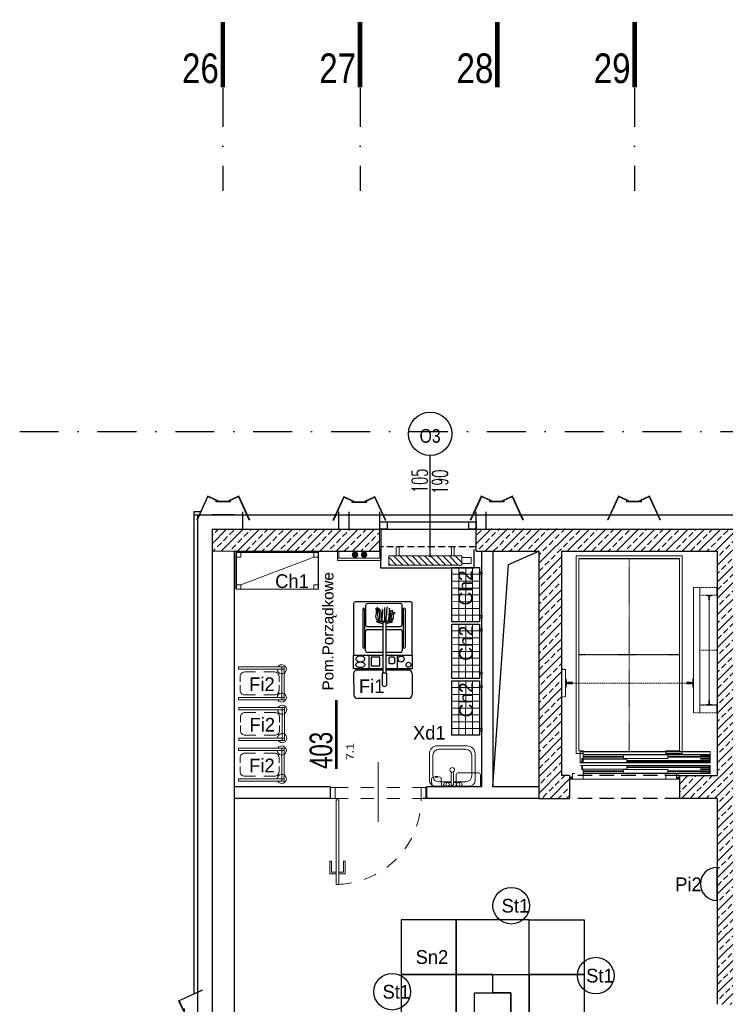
# Model space of a CAD drawing. Header units: millimetres. Extents: x 14495 to 271441, y -21035 to 2232.
# Tile 37 of 227: x 86325 to 87096, y -9360 to -8284. Entities that reach past the tile are written whole.
import ezdxf
from ezdxf.enums import TextEntityAlignment as Align

# ---------------------------------------------------------------- set-up
doc = ezdxf.new("R2010")
doc.units = ezdxf.units.MM
for name, pattern in [('DASHDOT', [1, 0.5, -0.25, 0, -0.25]), ('DASHED', [28.222222, 14.111111, -14.111111]), ('HIDDEN', [0.375, 0.25, -0.125]), ('HIDDEN2', [4.7625, 3.175, -1.5875]), ('HIDDENX2', [0.75, 0.5, -0.25])]:
    doc.linetypes.add(name, pattern=pattern)
for name, color, linetype in [('-- TECH  SYMBOLE', 1, 'Continuous'), ('-- TECH SYMBOLE NOWE', 1, 'Continuous'), ('-- TECH WYPOSAŻENIE', 2, 'Continuous'), ('_1_cienkie', 251, 'Continuous'), ('_A_widok', 1, 'Continuous'), ('a-bloki-drzwi', 52, 'Continuous'), ('a-cienka', 8, 'Continuous'), ('A-POW-NR', 1, 'Continuous'), ('A_bloki-drzwi', 1, 'Continuous'), ('A_BLOKI_KÓŁKO', 1, 'Continuous'), ('A_BLOKI_OPIS', 1, 'Continuous'), ('A_grzejniki', 34, 'Continuous'), ('a_HATCH', 9, 'Continuous'), ('A_L przerywana', 251, 'HIDDENX2'), ('A_L_PRZEK', 3, 'Continuous'), ('A_Lwidok', 1, 'Continuous'), ('A_okładzina HPL', 37, 'Continuous'), ('A_OSIE', 252, 'DASHDOT'), ('A_PROJEKTOWANE', 3, 'Continuous'), ('A_SC_DZIAlOWE', 4, 'Continuous'), ('TABELKA', 2, 'Continuous'), ('TECH Sprzęt', 1, 'Continuous'), ('TECH Wyp.drobne', 1, 'Continuous')]:
    doc.layers.add(name, color=color, linetype=linetype)
for name, color, linetype, lineweight in [('0-c.o.-grzejniki', 34, 'Continuous', 9), ('03', 2, 'Continuous', 13), ('A_obudowy G-K', 31, 'Continuous', 0), ('A_Stolarka_drzwi', 1, 'Continuous', 9), ('cienkie', 4, 'Continuous', 9), ('cienkie - TW', 1, 'Continuous', 9), ('grube - TW', 1, 'Continuous', 0), ('linie przerywane -TW', 255, 'HIDDEN', 9), ('osie - TW', 1, 'DASHDOT', 9), ('P-SANR-FIXT', 2, 'Continuous', 9), ('SAN_Przewody powrotne CO na rzucie', 180, 'Continuous', 40), ('SAN_Przewody zasilające CO na rzucie', 20, 'Continuous', 40), ('TECH Wyp-meble nowe', 1, 'Continuous', 30), ('TECH Wyp-sanitar', 8, 'Continuous', 30), ('wymiary - TW', 255, 'Continuous', 9)]:
    doc.layers.add(name, color=color, linetype=linetype, lineweight=lineweight)
doc.layers.add('A-POW', color=2, linetype='Continuous', plot=False)
doc.styles.add('Arial', font='Arial')
doc.styles.add('ARIAL1_2', font='arial.ttf', dxfattribs={"width": 1.2})
doc.styles.add('arialce', font='ARIALN.TTF')
doc.styles.add('cent', font='swissel.ttf')
doc.styles.add('cg', font='GOTHIC.TTF')
doc.styles.add('ROMANS', font='romans', dxfattribs={"width": 0.6})
doc.styles.add('switz721ltexbt', font='swissel.ttf')

# ---------------------------------------------------------------- blocks, each defined once
blk = doc.blocks.new('OSS1')
at = {"linetype": 'Continuous', "const_width": 5}
blk.add_lwpolyline([(0, 0), (0, -71.6)], dxfattribs=at)
at = {"style": 'cent'}
blk.add_attdef('01', text='', height=32.4, dxfattribs=at).set_placement((-4.4, -34.4), align=Align.RIGHT)
blk = doc.blocks.new('fghsdx')
at = {"lineweight": 0}
for p, q in [((-37.1, -19.4), (-25.1, 6.6)), ((-36.2, -19.4), (-24.3, 6.3)), ((-14.4, 0.8), (-25.4, 5.9)), ((-14.1, 1.5), (-25.1, 6.6)), ((-16.2, 0.8), (0, 0.8)), ((-16.2, 0.8), (-16.2, 0)), ((-16.2, 0), (0, 0)), ((-14.4, 0.8), (-14.1, 1.5)), ((-2.1, 1.5), (8.9, 6.6)), ((-1.7, 0.8), (-2.1, 1.5)), ((-1.7, 0.8), (9.3, 5.9)), ((0, 0.8), (0, 0)), ((20, -19.4), (8.2, 6.3)), ((20.9, -19.4), (8.9, 6.6)), ((-37.1, -19.4), (-36.2, -19.4)), ((20.9, -19.4), (20, -19.4))]:
    blk.add_line(p, q, dxfattribs=at)
blk = doc.blocks.new('A$C264B1A23')
at = {"layer": 'cienkie - TW'}
for points in [[(-85, 1785), (-89, 1785, -0.414214), (-89, 1785), (-89, 1820, 0.414214), (-89, 1821), (-89, 1828), (-109, 1828, -0.414214), (-110, 1829, 0), (-110, 1834, -0.414214), (-109, 1835), (-85, 1835), (-60, 1835, -0.414214), (-60, 1834, 0), (-60, 1829, -0.414214), (-60, 1828), (-81, 1828), (-81, 1821, 0.414214), (-80, 1820), (-80, 1785, -0.414214), (-81, 1785), (-85, 1785)], [(-1655, 920), (-1655, 830), (-1651, 830, 0.390731), (-1647, 834), (-1645, 866, -0.390731), (-1641, 870), (-1624, 870, -0.414506), (-1622, 868), (-1622, 867), (-1581, 867), (-1580, 868), (-1580, 875), (-1580, 882), (-1581, 883), (-1622, 883), (-1622, 882, -0.414506), (-1624, 880), (-1641, 880, -0.390731), (-1645, 884), (-1647, 916, 0.390731), (-1651, 920), (-1655, 920)], [(-255, 920), (-255, 830), (-259, 830, -0.390731), (-263, 834), (-265, 866, 0.390731), (-269, 870), (-286, 870, 0.414506), (-288, 868), (-288, 867), (-329, 867), (-330, 868), (-330, 875), (-330, 882), (-329, 883), (-288, 883), (-288, 882, 0.414506), (-286, 880), (-269, 880, 0.390731), (-265, 884), (-263, 916, -0.390731), (-259, 920), (-255, 920)], [(-85, 685), (-89, 685, 0.414214), (-89, 685), (-89, 650, -0.414214), (-89, 649), (-89, 642), (-109, 642, 0.414214), (-110, 641, 0), (-110, 636, 0.414214), (-109, 635), (-85, 635), (-60, 635, 0.414214), (-60, 636, 0), (-60, 641, 0.414214), (-60, 642), (-81, 642), (-81, 649, -0.414214), (-80, 650), (-80, 685, 0.414214), (-81, 685), (-85, 685)]]:
    blk.add_lwpolyline(points, format="xyb", dxfattribs=at)
at = {"layer": 'linie przerywane -TW', "color": 4}
for points in [[(-185, 550), (-255, 550), (-255, 1920), (-185, 1920)], [(-185, 1920), (0, 1920), (0, 1835), (-185, 1835)], [(-1700, 1025), (-1655, 1025), (-1655, 725), (-1700, 725)], [(-185, 550), (0, 550), (0, 635), (-185, 635)]]:
    blk.add_lwpolyline(points, close=True, dxfattribs=at)
at = {"layer": 'osie - TW'}
for points in [[(-85, 1835), (-85, 635)], [(-179, 1235), (9, 1235)], [(-1655, 875), (-255, 875)]]:
    blk.add_lwpolyline(points, dxfattribs=at)
blk = doc.blocks.new('DRZ_D_900')
at = {"layer": 'cienkie - TW'}
for points in [[(50, 135), (960, 135), (960, 125), (50, 125)], [(-425, 90), (15, 90), (15, 80), (-425, 80)], [(500, 90), (960, 90), (960, 80), (500, 80)]]:
    blk.add_lwpolyline(points, close=True, dxfattribs=at)
for points in [[(855, 150), (955, 150), (955, 110), (855, 110), (855, 111), (954, 111), (954, 149), (855, 149), (855, 150)], [(855, 105), (955, 105), (955, 65), (855, 65), (855, 66), (954, 66), (954, 104), (855, 104), (855, 105)]]:
    blk.add_lwpolyline(points, dxfattribs=at)
at = {"layer": 'grube - TW', "color": 5}
for points in [[(-519.3, 60), (-542, 60, 0.4142136), (-545, 57), (-545, 3, 0.4142136), (-542, 0), (-428, 0, 0.4142136), (-425, 3), (-425, 102, 0.4142136), (-428, 105), (-438.5, 105, -0.4142136), (-440, 106.5), (-440, 147, 0.4142136), (-443, 150), (-455, 150)], [(500, 60), (478, 60, 0.4142136), (475, 57), (475, 3, 0.4142136), (478, 0), (592, 0, 0.4142136), (595, 3), (595, 57, 0.4142136), (592, 60), (570, 60)]]:
    blk.add_lwpolyline(points, format="xyb", dxfattribs=at)
at = {"layer": 'grube - TW'}
blk.add_lwpolyline([(-425, 60), (960, 60), (960, 150), (-440, 150)], dxfattribs=at)
for points in [[(-435, 150), (50, 150), (50, 110), (-435, 110)], [(-425, 60), (475, 60), (475, 0), (-425, 0)], [(15, 105), (500, 105), (500, 65), (15, 65)]]:
    blk.add_lwpolyline(points, close=True, dxfattribs=at)
blk = doc.blocks.new('DRZ_G_900')
at = {"layer": 'cienkie - TW'}
for points in [[(50, 0), (1470, 0), (1470, -120), (50, -120)], [(85, -50), (525, -50), (525, -60), (85, -60)], [(560, -95), (1470, -95), (1470, -105), (560, -105)], [(1010, -50), (1470, -50), (1470, -60), (1010, -60)]]:
    blk.add_lwpolyline(points, close=True, dxfattribs=at)
for points in [[(85, -80), (85, -120)], [(1365, -35), (1465, -35), (1465, -75), (1365, -75), (1365, -74), (1464, -74), (1464, -36), (1365, -36), (1365, -35)], [(1365, -80), (1465, -80), (1465, -120), (1365, -120), (1365, -119), (1464, -119), (1464, -81), (1365, -81), (1365, -80)]]:
    blk.add_lwpolyline(points, dxfattribs=at)
at = {"layer": 'grube - TW'}
blk.add_lwpolyline([(1470, -30), (85, -30), (85, -80), (75, -80), (75, -120), (1470, -120), (1470, 0)], dxfattribs=at)
for points in [[(75, -80), (560, -80), (560, -120), (75, -120)], [(525, -35), (1010, -35), (1010, -75), (525, -75)]]:
    blk.add_lwpolyline(points, close=True, dxfattribs=at)
blk = doc.blocks.new('HJTS')
at = {"color": 8}
blk.add_line((0, 0), (0, 111.3), dxfattribs=at)
at = {"layer": 'A_BLOKI_KÓŁKO', "ltscale": 0.04}
blk.add_circle((0, 135), 23.7, dxfattribs=at)
at = {"layer": 'A_BLOKI_OPIS', "style": 'ROMANS'}
for tag, height, width, p in [('O', 20.6, 0.5, (0, 135.7)), ('100', 17.2, 0.6, (-11.5, 86.5)), ('200', 17.2, 0.6, (10.8, 86.5))]:
    blk.add_attdef(tag, text='', height=height, rotation=90, dxfattribs=dict(at, width=width)).set_placement(p, align=Align.MIDDLE)
blk = doc.blocks.new('Umywalka - kwadratowa - 500 x 440mm-2175834-PW_K0')
at = {"layer": 'P-SANR-FIXT'}
for p, q in [((-23.4, 11.7), (-23.4, -17.1)), ((-23.4, 11.7), (-23.4, -17.1)), ((20.2, 18), (-17.1, 18)), ((20.2, 18), (-17.1, 18)), ((0.3, 13.3), (-13.3, 13.3)), ((9.2, 18), (-7.3, 18)), ((-7.3, 14.2), (0.3, 14.2)), ((0.3, 16.1), (0.3, 4)), ((2.8, 16.1), (2.8, 4)), ((2.8, 14.2), (9.2, 14.2)), ((16.4, 13.3), (2.8, 13.3)), ((26.6, -17.6), (26.6, 11.7)), ((26.6, -17.6), (26.6, 11.7)), ((-19.6, 6.9), (-19.6, -15.8)), ((22.8, -15.8), (22.8, 6.9)), ((-14.5, -26), (18.1, -26)), ((-14.5, -26), (18.1, -26)), ((-13.3, -22.2), (16.4, -22.2))]:
    blk.add_line(p, q, dxfattribs=at)
for centre, radius, start, end in [((-17.1, 11.7), 6.35, 90, 180), ((-17.1, 11.7), 6.35, 90, 180), ((-13.3, 6.9), 6.35, 90, 180), ((-7.3, 16.1), 1.9, 90, 270), ((-4.8, 16.1), 1.9, 360, 180), ((-4.8, 16.1), 1.9, 180, 0), ((1.6, 16.1), 1.27, 360, 180), ((6.6, 16.1), 1.9, 360, 180), ((6.6, 16.1), 1.9, 180, 360), ((9.2, 16.1), 1.9, 270, 90), ((16.4, 6.9), 6.35, 0, 90), ((20.2, 11.7), 6.35, 0, 90), ((20.2, 11.7), 6.35, 360, 90), ((1.6, 0.3), 2.54, 360, 180), ((1.6, 0.3), 2.54, 180, 0), ((1.6, 4), 1.27, 180, 0), ((-14.5, -17.1), 8.89, 180, 270), ((-14.5, -17.1), 8.89, 180, 270), ((-13.3, -15.8), 6.35, 180, 270), ((16.4, -15.8), 6.35, 270, 0), ((18.1, -17.6), 8.44, 270, 360), ((18.1, -17.6), 8.44, 270, 0)]:
    blk.add_arc(centre, radius, start, end, dxfattribs=at)
blk = doc.blocks.new('DRZWI Z OSCIEZNICA NIEOKALAJACA 90')
at = {"linetype": 'DASHED'}
for p, q in [((-12, 5), (-12, 99)), ((0, 5), (0, 99))]:
    blk.add_line(p, q, dxfattribs=at)
at = {"ltscale": 0.05}
blk.add_line((-39.5, 52), (25.6, 52), dxfattribs=at)
for points in [[(-12, 99), (-12, 104), (0, 104), (0, 99)], [(-12, 0), (-12, 5), (0, 5), (0, 0)], [(93.9, 9), (1.4, 9), (1.4, 6), (93.9, 6)]]:
    blk.add_lwpolyline(points, close=True)
for points in [[(82.5, 9), (82.5, 16), (68.5, 16), (68.5, 14), (80.5, 14), (80.5, 9)], [(82.5, 6), (82.5, -1), (68.5, -1), (68.5, 1), (80.5, 1), (80.5, 6)]]:
    blk.add_lwpolyline(points)
at = {"linetype": 'DASHED'}
blk.add_arc((0, 5), 94, 2.4475, 90, dxfattribs=at)
blk = doc.blocks.new('mjkk')
at = {"layer": '0-c.o.-grzejniki'}
h = blk.add_hatch(dxfattribs=at)
h.set_pattern_fill('ANSI31', color=256, scale=1.5, angle=-90.0161, style=0)
h.set_pattern_definition([(-135.016127, (-172292.014, 132455.0023), (-3.36664804, 3.36854379), [])])
h.paths.add_polyline_path([(-10, -80), (0, -80), (0, 0), (-10, 0)])
blk.add_lwpolyline([(-10, -80), (-10, 0), (0, 0), (0, -80)], close=True, dxfattribs=at)
at = {"layer": '0-c.o.-grzejniki', "ltscale": 2}
for points in [[(10, -11.4), (10, -8.3), (0, -8.3), (0, -11.4)], [(10, -68.6), (10, -71.7), (0, -71.7), (0, -68.6)], [(-1.7, -80), (-1.7, -90), (-8.2, -90), (-8.2, -80)]]:
    blk.add_lwpolyline(points, close=True, dxfattribs=at)
blk = doc.blocks.new('ST-1')
at = {"layer": 'TECH Wyp-meble nowe', "color": 2, "linetype": 'Continuous', "lineweight": -3}
blk.add_circle((3872.5, 1887.3), 20, dxfattribs=at)
blk = doc.blocks.new('Sn2')
at = {"layer": 'TECH Wyp-meble nowe', "color": 2, "linetype": 'Continuous', "lineweight": -3}
for points in [[(8247.8, -4650.7), (8247.8, -4590.7), (8187.8, -4590.7), (8187.8, -4650.7), (8247.8, -4650.7)], [(8327.8, -4650.7), (8327.8, -4590.7), (8247.8, -4590.7), (8247.8, -4650.7), (8327.8, -4650.7)], [(8327.8, -4650.7), (8327.8, -4590.7), (8387.8, -4590.7), (8387.8, -4650.7), (8327.8, -4650.7)], [(8247.8, -4710.7), (8247.8, -4650.7), (8187.8, -4650.7), (8187.8, -4710.7), (8247.8, -4710.7)], [(8247.8, -4710.7), (8267.8, -4710.7), (8267.8, -4670.7), (8287.8, -4670.7), (8287.8, -4650.7), (8247.8, -4650.7), (8247.8, -4710.7)], [(8327.8, -4710.7), (8307.8, -4710.7), (8307.8, -4670.7), (8287.8, -4670.7), (8287.8, -4650.7), (8327.8, -4650.7), (8327.8, -4710.7)], [(8327.8, -4710.7), (8327.8, -4650.7), (8387.8, -4650.7), (8387.8, -4710.7), (8327.8, -4710.7)], [(8247.8, -4770.7), (8247.8, -4710.7), (8187.8, -4710.7), (8187.8, -4770.7), (8247.8, -4770.7)], [(8327.8, -4770.7), (8327.8, -4710.7), (8387.8, -4710.7), (8387.8, -4770.7), (8327.8, -4770.7)], [(8247.8, -4830.7), (8247.8, -4770.7), (8187.8, -4770.7), (8187.8, -4830.7), (8247.8, -4830.7)], [(8267.8, -4770.7), (8247.8, -4770.7), (8247.8, -4860.7), (8267.8, -4860.7)], [(8247.8, -4770.7), (8247.8, -4830.7), (8247.8, -4860.7), (8267.8, -4860.7), (8267.8, -4830.7)], [(8327.8, -4830.7), (8327.8, -4770.7), (8307.8, -4770.7)], [(8307.8, -4770.7), (8327.8, -4770.7), (8327.8, -4860.7), (8307.8, -4860.7)], [(8327.8, -4770.7), (8327.8, -4830.7), (8327.8, -4860.7), (8307.8, -4860.7), (8307.8, -4830.7)], [(8387.8, -4830.7), (8387.8, -4770.7), (8327.8, -4770.7), (8327.8, -4830.7), (8387.8, -4830.7)], [(8327.8, -4830.7), (8327.8, -4770.7), (8387.8, -4770.7), (8387.8, -4830.7), (8327.8, -4830.7)], [(8247.8, -4890.7), (8247.8, -4830.7), (8187.8, -4830.7), (8187.8, -4890.7), (8247.8, -4890.7)], [(8387.8, -4890.7), (8387.8, -4830.7), (8327.8, -4830.7), (8327.8, -4890.7), (8387.8, -4890.7)], [(8327.8, -4890.7), (8327.8, -4830.7), (8387.8, -4830.7), (8387.8, -4890.7), (8327.8, -4890.7)]]:
    blk.add_lwpolyline(points, dxfattribs=at)
for points in [[(8267.8, -4670.7), (8307.8, -4670.7), (8307.8, -4830.7), (8267.8, -4830.7)], [(8247.8, -4890.7), (8327.8, -4890.7), (8327.8, -4860.7), (8247.8, -4860.7)]]:
    blk.add_lwpolyline(points, close=True, dxfattribs=at)
blk = doc.blocks.new('reg_magazyn_metal')
at = {"color": 2, "lineweight": 15}
for p, q in [((0, 90), (0, 0)), ((40, 0), (40, 90)), ((5, 85), (35, 5))]:
    blk.add_line(p, q, dxfattribs=at)
at = {"color": 2}
for p, q in [((40, 90), (0, 90)), ((0, 0), (40, 0)), ((40, 0), (0, 0))]:
    blk.add_line(p, q, dxfattribs=at)
at = {"color": 2, "lineweight": 15}
for points in [[(0, 85), (5, 85), (5, 90), (0, 90)], [(40, 85), (35, 85), (35, 90), (40, 90)], [(0, 5), (5, 5), (5, 0), (0, 0)], [(40, 5), (35, 5), (35, 0), (40, 0)]]:
    blk.add_lwpolyline(points, close=True, dxfattribs=at)
blk = doc.blocks.new('2305.02.01.E1$0$wózek porz.')
for p, q in [((0, 4), (0, 59.9)), ((27, 64), (4, 63.9)), ((31, 31.9), (31, 60)), ((32.4, 64), (47.3, 64)), ((32.4, 31.9), (32.4, 64)), ((103.5, 64), (47.3, 64)), ((47.3, 64), (47.3, 31.9)), ((97.7, 54.1), (55.8, 54)), ((105.6, 2), (105.5, 62)), ((47.3, 47.4), (32.3, 47.4)), ((50.1, 31.8), (50.1, 48.9)), ((52.1, 50.9), (73.1, 50.9)), ((97.7, 52.1), (55.8, 52)), ((75.1, 48.9), (75.1, 31.9)), ((78.5, 48.9), (78.6, 31.8)), ((101.5, 50.9), (80.5, 50.9)), ((103.6, 12.9), (103.5, 48.9)), ((27.6, 32.7), (14.4, 32.7)), ((27.6, 31.9), (27.6, 32.7)), ((83.5, 38.7), (81.5, 31.8)), ((83.5, 38.7), (84.4, 38.7)), ((83.5, 22.5), (83.5, 38.7)), ((83.9, 33.2), (86.1, 33.2)), ((88.4, 33.2), (83.9, 33.2)), ((84.4, 38.7), (84.4, 22.3)), ((84.6, 37.1), (86.6, 39.1)), ((84.6, 36.9), (87.7, 36.9)), ((84.6, 35.2), (92.8, 35.2)), ((86.1, 33.2), (88.8, 33.4)), ((86.6, 39.1), (89.9, 39.6)), ((87.7, 36.9), (90.6, 37.4)), ((90.6, 32.9), (88.4, 33.2)), ((88.8, 33.4), (91.9, 33.6)), ((89.9, 39.6), (92.8, 39.1)), ((90.6, 37.4), (92.6, 37.6)), ((92.6, 32.5), (90.6, 32.9)), ((91.9, 33.6), (94.8, 33.8)), ((92.6, 37.6), (94.8, 37.6)), ((95.5, 32.3), (92.6, 32.5)), ((92.8, 39.1), (97, 39.1)), ((92.8, 35.2), (95.5, 36.5)), ((94.8, 37.6), (97.9, 37.8)), ((94.8, 33.8), (98.3, 36.3)), ((95.5, 36.5), (98.1, 36.5)), ((97.7, 32.7), (95.5, 32.3)), ((97, 39.1), (98.6, 39.6)), ((97.9, 37.8), (99.7, 37.8)), ((98.3, 36.3), (98.3, 36.7)), ((27.6, 28), (14.4, 28)), ((27.6, 28.9), (27.6, 31.9)), ((27.6, 31.9), (83.6, 31.9)), ((27.6, 28.9), (27.6, 28)), ((83.6, 28.9), (27.6, 28.9)), ((31, 4), (31, 28.9)), ((32.4, 0), (32.4, 28.9)), ((47.4, 28.9), (47.4, 0)), ((50.1, 12.9), (50.1, 28.9)), ((75.1, 28.9), (75.1, 12.9)), ((78.6, 29), (78.6, 12.9)), ((83, 22.3), (81.5, 29)), ((84.4, 22.3), (83, 22.3)), ((83.6, 31.9), (83.6, 28.9)), ((96.3, 30.3), (84.4, 30.3)), ((84.4, 24.3), (87.3, 24.7)), ((87.7, 24.3), (84.4, 24.3)), ((85.3, 26.1), (84.6, 26.1)), ((87.9, 28.7), (84.8, 28.7)), ((84.8, 22.3), (87.3, 20.3)), ((87.3, 25.9), (85.3, 26.1)), ((85.7, 21.9), (87.9, 23.4)), ((88.1, 20.8), (85.7, 21.9)), ((89.5, 25.6), (87.3, 25.9)), ((87.3, 24.7), (98.6, 24.8)), ((91.5, 23.9), (87.7, 24.3)), ((89.9, 28.3), (87.9, 28.7)), ((87.9, 23.4), (89.9, 22.5)), ((91.9, 25.6), (89.5, 25.6)), ((92.1, 28.1), (89.9, 28.3)), ((89.9, 22.5), (91.9, 22.1)), ((93.5, 23.9), (91.5, 23.9)), ((93.9, 25.2), (91.9, 25.6)), ((91.9, 22.1), (94.1, 21.7)), ((96.3, 27.9), (92.1, 28.1)), ((95.7, 23.4), (93.5, 23.9)), ((96.1, 25.2), (93.9, 25.2)), ((94.1, 21.7), (96.1, 21.2)), ((96.1, 21.2), (95.7, 23.4)), ((98.6, 24.8), (96.1, 25.2)), ((99.4, 30.1), (96.3, 30.3)), ((99.9, 27.4), (96.3, 27.9)), ((47.4, 16.6), (32.3, 16.6)), ((73.1, 10.9), (52.1, 10.9)), ((80.6, 10.9), (101.6, 10.9)), ((87.3, 20.3), (88.4, 20.3)), ((91.7, 20.8), (88.1, 20.8)), ((94.4, 19), (91.7, 20.8)), ((93.2, 20.5), (94.4, 19.9)), ((27, 0), (4, 0)), ((47.4, 0), (32.4, 0)), ((47.4, 0), (103.6, 0)), ((97.7, 9.7), (55.8, 9.7)), ((97.7, 7.7), (55.8, 7.7))]:
    blk.add_line(p, q)
for points in [[(33.6, 56.6, -0.064829), (33.9, 58.5, -0.077661), (34.6, 60, -0.107175), (35.7, 61.2, -0.144685), (36.8, 61.5, -0.144685), (37.9, 61.2, -0.107175), (39, 60, -0.077661), (39.7, 58.5, -0.064829), (39.9, 56.6, -0.064829), (39.7, 54.6, -0.077661), (39, 53.1, -0.107175), (37.9, 52, -0.144685), (36.8, 51.6, -0.144685), (35.7, 52, -0.107175), (34.6, 53.1, -0.077661), (33.9, 54.6, -0.064829)], [(46.2, 56.6, 0.064829), (46, 58.5, 0.077661), (45.3, 60, 0.107175), (44.2, 61.2, 0.144685), (43.1, 61.5, 0.144685), (42, 61.2, 0.107175), (40.9, 60, 0.077661), (40.2, 58.5, 0.064829), (39.9, 56.6, 0.064829), (40.2, 54.6, 0.077661), (40.9, 53.1, 0.107175), (42, 52, 0.144685), (43.1, 51.6, 0.144685), (44.2, 52, 0.107175), (45.3, 53.1, 0.077661), (46, 54.6, 0.064829)], [(44.9, 20.1), (44.9, 24.6, 0.414214), (43.9, 25.6), (39.3, 25.6, 0.414214), (38.3, 24.6), (38.3, 20.1, 0.414214), (39.3, 19.1), (43.9, 19.1, 0.414214)]]:
    blk.add_lwpolyline(points, format="xyb", close=True)
blk.add_lwpolyline([(44.9, 44.8), (35.6, 44.8), (35.6, 35.5), (44.9, 35.5)], close=True)
for centre, radius in [((43, 12.2), 3.28), ((36.7, 4), 2.74)]:
    blk.add_circle(centre, radius)
for centre, radius, start, end in [((4, 59.9), 4, 90.0249, 180.0249), ((27, 60), 4, 0.0249, 90.0249), ((56, 53), 1.02, 102.1343, 257.9154), ((97.4, 53.1), 1.02, 282.1343, 77.9154), ((103.5, 62), 2, 0.0249, 90.0249), ((52.1, 48.9), 2, 90.0249, 180.0249), ((73.1, 48.9), 2, 0.0249, 90.0249), ((80.5, 48.9), 2, 90.0249, 180.0249), ((101.5, 48.9), 2, 0.0249, 90.0249), ((15.9, 30.4), 2.8, 123.9914, 236.0583), ((52.1, 12.9), 2, 180.0249, 270.0249), ((73.1, 12.9), 2, 270.0249, 0.0249), ((80.6, 12.9), 2, 180.0249, 270.0249), ((101.6, 12.9), 2, 270.0249, 0.0249), ((4, 4), 4, 180.0249, 270.0249), ((27, 4), 4, 270.0249, 0.0249), ((56, 8.7), 1.02, 102.1343, 257.9154), ((97.5, 8.7), 1.02, 282.1343, 77.9154), ((103.6, 2), 2, 270.0249, 0.0249)]:
    blk.add_arc(centre, radius, start, end)
blk = doc.blocks.new('2305.02.01.E1$0$regał_siatkowy_wisz')
at = {"lineweight": 13}
for p, q in [((-22.6, 0), (-22.6, -59.4)), ((-15.1, 0), (-15.1, -59.4)), ((-7.6, 0), (-7.6, -59.4)), ((-30, -7.3), (0, -7.3)), ((-30.1, -14.8), (0, -14.8)), ((-30.1, -29.8), (0, -29.8)), ((-29.8, -22.3), (-0.1, -22.3)), ((-30, -37.2), (0, -37.2)), ((-30.1, -44.8), (0.1, -44.8)), ((-30.1, -52.1), (0, -52.1))]:
    blk.add_line(p, q, dxfattribs=at)
for p, q in [((0, -7.5), (0, -5.1)), ((0, -5.1), (2.5, -5.1)), ((2.5, -7.5), (0, -7.5)), ((2.5, -5.1), (2.5, -7.5)), ((0.1, -52.2), (2.5, -52.2)), ((2.5, -52.2), (2.5, -55)), ((2.5, -55), (-0.1, -55))]:
    blk.add_line(p, q)
blk.add_lwpolyline([(-30.1, 0), (0, 0), (0, -59.4), (-30.1, -59.4)], close=True)
blk = doc.blocks.new('stelaż_do_worków-1')
at = {"color": 1, "lineweight": 0}
for points in [[(0, 15.5), (0, 18), (-50, 18), (-50, 15.5)], [(0, 18), (-2.5, 18), (-2.5, -18), (0, -18)], [(0, -18), (0, -15.5), (-50, -15.5), (-50, -18)]]:
    blk.add_lwpolyline(points, close=True, dxfattribs=at)
at = {"color": 251, "linetype": 'Continuous', "lineweight": 13, "ltscale": 0.5}
for points in [[(-31.2, 12.5), (-43, 12.5, 0.414214), (-48, 7.5), (-48, 1.9)], [(-22.3, 12.5), (-10.5, 12.5, -0.414214), (-5.5, 7.5), (-5.5, 1.9)], [(-48, -1.9), (-48, -7.5, 0.414214), (-43, -12.5), (-31.2, -12.5)], [(-5.5, -1.9), (-5.5, -7.5, -0.414214), (-10.5, -12.5), (-22.3, -12.5)]]:
    blk.add_lwpolyline(points, format="xyb", dxfattribs=at)
at = {"color": 1, "lineweight": 15}
for centre, start, end in [((-2.5, 15.5), 180, 150), ((-2.5, -15.5), 210, 180)]:
    blk.add_arc(centre, 5, start, end, dxfattribs=at)
blk = doc.blocks.new('Pk1')
at = {"layer": 'TECH Wyp-meble nowe', "color": 2, "linetype": 'Continuous'}
blk.add_line((5295.7, 5336.5), (5295.7, 5300.5), dxfattribs=at)
blk.add_arc((5295.7, 5318.5), 18, 90, 270, dxfattribs=at)
blk = doc.blocks.new('POW')
at = {"const_width": 5}
blk.add_lwpolyline([(125.3, 0), (0, 0)], dxfattribs=at)
at = {"style": 'switz721ltexbt'}
blk.add_attdef('001', (-1.8, 12.3), '', height=41.2, dxfattribs=at)

msp = doc.modelspace()

# ---------------------------------------------------------------- hatches: boundary and pattern name
at = {"layer": 'a_HATCH', "linetype": 'Continuous', "lineweight": 13}
h = msp.add_hatch(dxfattribs=at)
h.set_pattern_fill('ANSI33', color=256, scale=2, style=0)
h.set_pattern_definition([(45, (-2446.821, 117.99), (-8.9802561, 8.9802561), []), (45, (-2437.84, 117.99), (-8.9802561, 8.9802561), [6.35, -3.175])])
h.paths.add_polyline_path([(86696.76, -8864.83), (86718.54, -8864.83), (86718.54, -8859.83), (86718.54, -8852.33), (86696.76, -8852.33)])
h.paths.add_polyline_path([(86696.76, -8852.33), (86718.54, -8852.33), (86718.54, -8840.83), (86696.76, -8840.83)])
h.paths.add_polyline_path([(86546.76, -8840.83), (86535.26, -8840.83), (86535.26, -8852.33), (86546.76, -8852.33)])
h.paths.add_polyline_path([(86546.76, -8852.33), (86535.26, -8852.33), (86535.26, -8864.83), (86546.76, -8864.83)])
h.paths.add_polyline_path([(86546.76, -8864.83), (86559.26, -8864.83), (86672.3, -8864.83), (86673.57, -8864.83), (86696.76, -8864.83), (86696.76, -8852.33), (86546.76, -8852.33)])
h.paths.add_polyline_path([(86546.76, -8852.33), (86696.76, -8852.33), (86696.76, -8840.83), (86684.76, -8840.83), (86546.76, -8840.83)])
h = msp.add_hatch(dxfattribs=at)
h.set_pattern_fill('ANSI33', color=256, scale=2, style=0)
h.set_pattern_definition([(45, (-6349.884, 75.376), (-8.9802561, 8.9802561), []), (45, (-6340.904, 75.376), (-8.9802561, 8.9802561), [6.35, -3.175])])
h.paths.add_polyline_path([(86925.83, -9109.96), (86917.09, -9109.96), (86917.09, -8864.83), (87087.09, -8864.83), (87087.09, -9109.96), (87045.83, -9109.96), (87045.83, -9134.96), (87087.16, -9134.96), (87087.16, -9360.33), (87112.09, -9360.33), (87112.09, -8864.96), (87168.54, -8864.96), (87168.61, -8840.83), (86823.61, -8839.83), (86823.61, -8864.83), (86892.09, -8864.83), (86892.09, -9134.96), (86925.83, -9134.96)])
at = {"layer": 'cienkie'}
h = msp.add_hatch(dxfattribs=at)
h.set_pattern_fill('ANSI37', color=256, scale=0.2)
h.set_pattern_definition([(45, (86981.82756, -9111.4579), (-0.449013, 0.449013), []), (135, (86981.82756, -9111.4579), (-0.449013, -0.449013), [])])
h.paths.add_polyline_path([(86925.83, -9113.83), (86928.83, -9113.83), (86928.83, -9111.83), (86925.83, -9111.83)])
h = msp.add_hatch(dxfattribs=at)
h.set_pattern_fill('ANSI37', color=256, scale=0.2)
h.set_pattern_definition([(45, (87098.82756, -9111.4579), (-0.449013, 0.449013), []), (135, (87098.82756, -9111.4579), (-0.449013, -0.449013), [])])
h.paths.add_polyline_path([(87042.83, -9113.83), (87045.83, -9113.83), (87045.83, -9111.83), (87042.83, -9111.83)])
at = {"layer": 'SAN_Przewody powrotne CO na rzucie', "lineweight": 13}
msp.add_hatch(color=256, dxfattribs=at).paths.add_polyline_path([(86688.27, -8868.66, 1), (86694.27, -8868.66, 1)])
at = {"layer": 'SAN_Przewody zasilające CO na rzucie', "lineweight": 13}
msp.add_hatch(color=256, dxfattribs=at).paths.add_polyline_path([(86698.27, -8868.66, 1), (86704.27, -8868.66, 1)])

# ---------------------------------------------------------------- linework, layer by layer
at = {"layer": '03', "color": 1}
for points in [[(86777.06, -9111.6), (86783.56, -9111.53, -0.4142136), (86785.58, -9113.51), (86785.67, -9122.01), (86775.17, -9122.12), (86775.08, -9113.62, -0.4142136)], [(86803.79, -9107.08), (86826.29, -9107.05, -0.4142136), (86828.3, -9109.05), (86828.31, -9122.05), (86801.81, -9122.08), (86801.8, -9109.08, -0.4142136)]]:
    msp.add_lwpolyline(points, format="xyb", close=True, dxfattribs=at)
msp.add_lwpolyline([(86778.76, -9111.58), (86781.86, -9111.55), (86781.86, -9111), (86778.76, -9111.03)], close=True, dxfattribs=at)
at = {"layer": '_1_cienkie'}
for p, q in [((86568.61, -8839.83), (86568.61, -8821.83)), ((86673.61, -8839.83), (86673.61, -8821.83)), ((86673.61, -8839.83), (86673.61, -8821.83)), ((86718.61, -8839.83), (86718.61, -8821.83)), ((86718.61, -8839.83), (86718.61, -8821.83)), ((86718.61, -8839.83), (86718.61, -8821.83)), ((86823.61, -8839.83), (86823.61, -8821.83)), ((86834.76, -8840.83), (86834.76, -8821.83)), ((86673.61, -8839.83), (86673.61, -8824.83)), ((86718.54, -8840.83), (86718.61, -8827.83)), ((86718.61, -8839.83), (86718.61, -8824.83)), ((86718.61, -8845.83), (86718.61, -8827.83)), ((86718.61, -8845.83), (86718.61, -8827.83)), ((86858.91, -8879.34), (86892.09, -8864.83)), ((86842.09, -9122.33), (86858.91, -8879.34))]:
    msp.add_line(p, q, dxfattribs=at)
at = {"layer": '_A_widok'}
msp.add_line((86718.61, -8824.83), (86823.61, -8824.83), dxfattribs=at)
at = {"layer": '_A_widok', "linetype": 'HIDDEN2', "ltscale": 5}
for p, q in [((87045.83, -9109.96), (86927.73, -9109.96)), ((87045.83, -9134.96), (86927.73, -9134.96))]:
    msp.add_line(p, q, dxfattribs=at)
at = {"layer": 'a-cienka'}
for p, q in [((86684.76, -8840.83), (86684.76, -8821.83)), ((86515.26, -8824.83), (86535.26, -8824.83)), ((86519.26, -8824.83), (86519.26, -10603.63)), ((86521.26, -8824.83), (87168.61, -8824.83)), ((86673.61, -8824.83), (86718.61, -8824.83))]:
    msp.add_line(p, q, dxfattribs=at)
at = {"layer": 'A_bloki-drzwi'}
for p, q in [((86718.54, -8832.83), (86823.54, -8832.83)), ((86718.54, -8840.83), (86823.54, -8840.83))]:
    msp.add_line(p, q, dxfattribs=at)
for points in [[(86718.54, -8832.83), (86726.41, -8832.83), (86726.41, -8840.83), (86718.54, -8840.83)], [(86815.74, -8832.83), (86823.61, -8832.83), (86823.61, -8840.83), (86815.74, -8840.83)]]:
    msp.add_lwpolyline(points, close=True, dxfattribs=at)
at = {"layer": 'a_HATCH', "linetype": 'Continuous', "lineweight": 13}
msp.add_line((86559.26, -8864.83), (86535.26, -8864.83), dxfattribs=at)
at = {"layer": 'A_L przerywana', "ltscale": 15}
msp.add_line((86823.54, -8859.83), (86718.54, -8859.83), dxfattribs=at)
at = {"layer": 'A_L_PRZEK'}
msp.add_line((86559.26, -8824.83), (86535.26, -8824.83), dxfattribs=at)
at = {"layer": 'A_Lwidok'}
msp.add_lwpolyline([(86719.1, -8862.83), (86719.1, -8882.83), (86821.6, -8882.83), (86821.6, -8862.83)], dxfattribs=at)
at = {"layer": 'A_obudowy G-K', "lineweight": 5}
for p, q in [((86719.8, -8874.82), (86719.8, -8840.83)), ((86672.3, -8874.82), (86672.3, -8864.83))]:
    msp.add_line(p, q, dxfattribs=at)
at = {"layer": 'A_obudowy G-K', "linetype": 'Continuous', "lineweight": 5}
for p, q in [((86673.56, -8872.33), (86673.57, -8864.83)), ((86673.56, -8872.46), (86673.57, -8864.96)), ((86718.55, -8872.33), (86718.54, -8864.83)), ((86718.55, -8872.46), (86718.54, -8864.96))]:
    msp.add_line(p, q, dxfattribs=at)
at = {"layer": 'A_obudowy G-K', "lineweight": 5}
for points in [[(86719.8, -8874.82), (86672.3, -8874.82)], [(86719.8, -8872.46), (86672.31, -8872.46)]]:
    msp.add_lwpolyline(points, dxfattribs=at)
at = {"layer": 'A_okładzina HPL', "lineweight": 30}
for p, q in [((86522.01, -8821.83), (86515.26, -8821.83)), ((86515.26, -8821.83), (86515.26, -9349))]:
    msp.add_line(p, q, dxfattribs=at)
at = {"layer": 'A_OSIE', "ltscale": 85}
for p, q in [((86546.76, -8358.43), (86546.76, -8470.84)), ((86696.76, -8358.43), (86696.76, -8470.84)), ((86996.76, -8358.43), (86996.76, -8470.84)), ((86324.84, -8733.86), (88250.92, -8733.86))]:
    msp.add_line(p, q, dxfattribs=at)
at = {"layer": 'A_PROJEKTOWANE'}
for p, q in [((86535.26, -8840.83), (86535.26, -9395.04)), ((86535.26, -8840.83), (87168.54, -8840.83)), ((86673.61, -8840.83), (86718.61, -8840.83)), ((86673.61, -8840.83), (86718.54, -8840.83)), ((86673.61, -8840.83), (86718.61, -8840.83)), ((86673.61, -8840.83), (86718.61, -8840.83)), ((86718.54, -8864.83), (86718.54, -8839.83)), ((86718.54, -8864.83), (86718.54, -8839.83)), ((86718.54, -8864.83), (86718.54, -8839.83)), ((86718.54, -8864.83), (86718.54, -8839.83)), ((86718.54, -8864.83), (86718.54, -8839.83)), ((86823.61, -8864.83), (86823.61, -8839.83)), ((86823.61, -8864.83), (86823.61, -8839.83)), ((86823.61, -8840.83), (86868.54, -8840.83)), ((86559.26, -8864.83), (86559.26, -9395.04)), ((86559.26, -8864.83), (86718.54, -8864.83)), ((86673.61, -8864.83), (86684.76, -8864.83)), ((86673.61, -8864.83), (86718.54, -8864.83)), ((86673.61, -8864.83), (86718.54, -8864.83)), ((86684.76, -8864.83), (86718.54, -8864.83)), ((86708.76, -8864.83), (86718.54, -8864.83)), ((86823.61, -8864.83), (86892.09, -8864.83)), ((86892.09, -8864.83), (86892.09, -9134.96)), ((86917.09, -8864.83), (87087.09, -8864.83)), ((86917.09, -8864.83), (86917.09, -9109.96)), ((87087.09, -8864.83), (87087.09, -9109.96)), ((86925.83, -9109.96), (86917.09, -9109.96)), ((86925.83, -9109.96), (86925.83, -9134.83)), ((86925.83, -9109.96), (86925.83, -9134.96)), ((87045.83, -9109.96), (87045.83, -9134.83)), ((87045.83, -9109.96), (87087.09, -9109.96)), ((87045.83, -9109.96), (87045.83, -9134.96)), ((86892.09, -9134.96), (86925.83, -9134.96)), ((87087.09, -9134.96), (87045.83, -9134.96)), ((87087.09, -9134.96), (87087.09, -9359.96))]:
    msp.add_line(p, q, dxfattribs=at)
at = {"layer": 'A_SC_DZIAlOWE'}
for p, q in [((86829.59, -8864.96), (86829.59, -9122.33)), ((86842.09, -8864.96), (86842.09, -9122.33)), ((86664.59, -9122.46), (86559.26, -9122.46)), ((86664.6, -9122.46), (86559.26, -9122.46)), ((86664.6, -9134.96), (86664.6, -9122.46)), ((86664.61, -9134.96), (86664.6, -9122.96)), ((86829.59, -9122.46), (86769.59, -9122.46)), ((86769.59, -9122.46), (86769.59, -9134.96)), ((86892.09, -9122.33), (86842.09, -9122.33)), ((86664.6, -9134.96), (86559.26, -9134.96)), ((86664.6, -9134.96), (86559.26, -9134.96)), ((86892.83, -9134.96), (86765.79, -9134.96)), ((86892.09, -9134.96), (86765.79, -9134.96))]:
    msp.add_line(p, q, dxfattribs=at)
at = {"layer": 'cienkie - TW', "ltscale": 50}
for points in [[(86940.83, -9085.83), (86932.83, -9085.83), (86932.83, -8869.83), (87048.83, -8869.83), (87048.83, -9085.83), (87030.83, -9085.83)], [(86940.83, -9085.96), (86932.83, -9085.96), (86932.83, -8869.96), (87048.83, -8869.96), (87048.83, -9085.96), (87030.83, -9085.96)]]:
    msp.add_lwpolyline(points, dxfattribs=at)
at = {"layer": 'cienkie - TW'}
for points in [[(86925.83, -9113.83), (86928.83, -9113.83), (86928.83, -9111.83), (86925.83, -9111.83)], [(87042.83, -9113.83), (87045.83, -9113.83), (87045.83, -9111.83), (87042.83, -9111.83)]]:
    msp.add_lwpolyline(points, close=True, dxfattribs=at)
at = {"layer": 'grube - TW'}
for points in [[(86937.18, -9095.83), (86939.33, -9095.83), (86939.33, -9091.33), (86940.83, -9091.33), (86940.83, -9082.83), (86935.83, -9082.83), (86935.83, -8872.83), (87045.83, -8872.83), (87045.83, -9082.83), (87030.83, -9082.83), (87030.83, -9086.83), (87032.98, -9086.83)], [(86937.18, -9095.96), (86939.33, -9095.96), (86939.33, -9091.46), (86940.83, -9091.46), (86940.83, -9082.96), (86935.83, -9082.96), (86935.83, -8872.96), (87045.83, -8872.96), (87045.83, -9082.96), (87030.83, -9082.96), (87030.83, -9086.96), (87032.98, -9086.96)], [(86940.83, -9086.83), (87030.83, -9086.83)], [(86940.83, -9086.96), (87030.83, -9086.96)]]:
    msp.add_lwpolyline(points, dxfattribs=at)
at = {"layer": 'osie - TW'}
for p, q in [((86990.83, -9082.83), (86990.83, -8872.83)), ((86990.83, -9082.96), (86990.83, -8872.96)), ((87045.83, -8977.83), (86935.83, -8977.83)), ((87045.83, -8977.96), (86935.83, -8977.96))]:
    msp.add_line(p, q, dxfattribs=at)
at = {"layer": 'SAN_Przewody powrotne CO na rzucie', "lineweight": 13}
msp.add_circle((86691.23, -8868.6), 3, dxfattribs=at)
at = {"layer": 'SAN_Przewody zasilające CO na rzucie', "lineweight": 13}
msp.add_circle((86701.23, -8868.6), 3, dxfattribs=at)

# ---------------------------------------------------------------- block references
at = {"layer": '-- TECH WYPOSAŻENIE', "rotation": 269.9999984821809}
msp.add_blockref('reg_magazyn_metal', (86561.42, -8866.35), dxfattribs=at)
at = {"xscale": 0.1, "yscale": 0.1, "zscale": 0.1}
for name, p in [('DRZ_G_900', (86932.33, -9083.83)), ('DRZ_G_900', (86932.33, -9083.96)), ('DRZ_D_900', (86983.33, -9113.83))]:
    msp.add_blockref(name, p, dxfattribs=at)
at = {"layer": 'a-bloki-drzwi'}
ref = msp.add_blockref('HJTS', (86773.45, -8871.45), dxfattribs=at)
ref.add_attrib('O', 'O3', dxfattribs={"layer": 'A_BLOKI_OPIS', "extrusion": (0, 0, -1), "height": 15, "style": 'arialce', "text_generation_flag": 2}).set_placement((-86773.4, -8738.73), align=Align.MIDDLE)
ref.add_attrib('100', '105', dxfattribs={"layer": 'A_BLOKI_OPIS', "extrusion": (0, 0, -1), "height": 17.16, "rotation": 90, "style": 'ROMANS', "text_generation_flag": 4, "width": 0.6}).set_placement((-86761.95, -8787.85), align=Align.MIDDLE)
ref.add_attrib('200', '190', dxfattribs={"layer": 'A_BLOKI_OPIS', "extrusion": (0, 0, -1), "height": 17.16, "rotation": 90, "style": 'ROMANS', "text_generation_flag": 4, "width": 0.6}).set_placement((-86784.21, -8788.83), align=Align.MIDDLE)
at = {"layer": 'A-POW-NR'}
ref = msp.add_blockref('POW', (86670.95, -9102.56), dxfattribs=dict(at, xscale=0.6, yscale=0.6, zscale=0.6, rotation=90))
ref.add_attrib('88,88', '7.1', dxfattribs={"layer": 'A-POW', "height": 8, "rotation": 90, "style": 'ARIAL1_2', "width": 1.2}).set_placement((86689.8, -9074.34), align=Align.RIGHT)
ref.add_attrib('POKOJ', 'Pom.Porządkowe', (86667.74, -9016.88), dxfattribs={"layer": 'A-POW', "height": 12, "rotation": 90, "style": 'arialce', "width": 1.2})
ref.add_attrib('001', '403', (86666.44, -9102.56), dxfattribs={"layer": '0', "height": 24.71, "rotation": 90, "style": 'switz721ltexbt', "width": 0.7})
ref = msp.add_blockref('POW', (86670.95, -9102.7), dxfattribs=dict(at, xscale=0.6, yscale=0.6, zscale=0.6, rotation=90))
ref.add_attrib('88,88', '7.1', dxfattribs={"layer": 'A-POW', "height": 8, "rotation": 90, "style": 'ARIAL1_2', "width": 1.2}).set_placement((86689.8, -9074.48), align=Align.RIGHT)
ref.add_attrib('POKOJ', 'Pom.Porządkowe', (86667.74, -9017.02), dxfattribs={"layer": 'A-POW', "height": 12, "rotation": 90, "style": 'arialce', "width": 1.2})
ref.add_attrib('001', '403', (86666.44, -9102.7), dxfattribs={"layer": '0', "height": 24.71, "rotation": 90, "style": 'switz721ltexbt', "width": 0.7})
at = {"layer": 'A_grzejniki', "linetype": 'Continuous', "lineweight": 13, "rotation": 90}
msp.add_blockref('mjkk', (86728.13, -8869.96), dxfattribs=at)
at = {"layer": 'A_okładzina HPL', "lineweight": 0, "xscale": -1}
msp.add_blockref('fghsdx', (86539.2, -8810.93), dxfattribs=at)
at = {"layer": 'A_okładzina HPL', "lineweight": 0}
for p in [(86704.19, -8811.43), (86854.43, -8810.93), (87004.31, -8810.93)]:
    msp.add_blockref('fghsdx', p, dxfattribs=at)
at = {"layer": 'A_okładzina HPL', "lineweight": 0, "rotation": 90.00000000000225}
msp.add_blockref('fghsdx', (86504.86, -9364.89), dxfattribs=at)
at = {"layer": 'A_OSIE'}
ref = msp.add_blockref('OSS1', (86546.88, -8286.37), dxfattribs=at)
ref.add_attrib('01', '26', dxfattribs={"layer": '0', "height": 32.4, "style": 'cent', "width": 0.8}).set_placement((86542.49, -8320.77), align=Align.TOP_RIGHT)
ref = msp.add_blockref('OSS1', (86696.88, -8286.37), dxfattribs=at)
ref.add_attrib('01', '27', dxfattribs={"layer": '0', "height": 32.4, "style": 'cent', "width": 0.8}).set_placement((86692.49, -8320.77), align=Align.TOP_RIGHT)
ref = msp.add_blockref('OSS1', (86846.88, -8286.37), dxfattribs=at)
ref.add_attrib('01', '28', dxfattribs={"layer": '0', "height": 32.4, "style": 'cent', "width": 0.8}).set_placement((86842.49, -8320.77), align=Align.TOP_RIGHT)
ref = msp.add_blockref('OSS1', (86996.88, -8286.37), dxfattribs=at)
ref.add_attrib('01', '29', dxfattribs={"layer": '0', "height": 32.4, "style": 'cent', "width": 0.8}).set_placement((86992.49, -8320.77), align=Align.TOP_RIGHT)
at = {"layer": 'A_Stolarka_drzwi', "rotation": 269.9999999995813}
msp.add_blockref('DRZWI Z OSCIEZNICA NIEOKALAJACA 90', (86664.61, -9134.96), dxfattribs=at)
at = {"layer": 'P-SANR-FIXT', "rotation": 180.0013092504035}
msp.add_blockref('Umywalka - kwadratowa - 500 x 440mm-2175834-PW_K0', (86799.23, -9103.49), dxfattribs=at)
at = {"layer": 'TECH Sprzęt', "xscale": -1, "rotation": 180}
for p in [(86613.83, -9009.25), (86614.22, -9053.47), (86613.83, -9098.07)]:
    msp.add_blockref('stelaż_do_worków-1', p, dxfattribs=at)
at = {"layer": 'TECH Wyp-meble nowe', "linetype": 'Continuous'}
for name, p in [('Pk1', (81791.03, -14546.89)), ('Pk1', (81791.03, -14546.89)), ('Sn2', (78553.98, -4676.76))]:
    msp.add_blockref(name, p, dxfattribs=at)
at = {"layer": 'TECH Wyp-sanitar', "linetype": 'Continuous'}
for p in [(82989.57, -11139.5), (83081.95, -11215.9), (82859.44, -11233.51)]:
    msp.add_blockref('ST-1', p, dxfattribs=at)
at = {"layer": 'TECH Wyp.drobne'}
for name, p, rotation in [('2305.02.01.E1$0$regał_siatkowy_wisz', (86827.37, -8882.72), 359.9554477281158), ('2305.02.01.E1$0$wózek porz.', (86753.8, -9025.61), 90.00000150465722), ('2305.02.01.E1$0$regał_siatkowy_wisz', (86827.37, -8944.61), 359.9554477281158), ('2305.02.01.E1$0$regał_siatkowy_wisz', (86827.37, -9006.5), 359.9554477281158)]:
    msp.add_blockref(name, p, dxfattribs=dict(at, rotation=rotation))
at = {"layer": 'wymiary - TW', "xscale": 0.1, "yscale": 0.1, "zscale": 0.1}
for p in [(87086.83, -9096.33), (87086.83, -9096.46)]:
    msp.add_blockref('A$C264B1A23', p, dxfattribs=at)

# ---------------------------------------------------------------- texts
at = {"layer": '-- TECH  SYMBOLE', "color": 1, "style": 'cg'}
for s, rotation, p in [('Ch1', 360, (86604.05, -8904.98)), ('Xd1', 0, (86754.63, -9070.68))]:
    msp.add_text(s, height=15, rotation=rotation, dxfattribs=at).set_placement(p)
for p in [(86575.61, -9017.66), (86576.01, -9061.88), (86575.61, -9106.48)]:
    msp.add_text('Fi2', height=15, dxfattribs=at).set_placement(p)
at = {"layer": '-- TECH  SYMBOLE', "color": 2, "style": 'cg'}
msp.add_text('Fi1', height=15, rotation=0, dxfattribs=at).set_placement((86695.62, -9019.79))
at = {"layer": '-- TECH SYMBOLE NOWE', "color": 1, "style": 'cg'}
for s, p in [('Pi2', (87041.24, -9236.33)), ('Pi2', (87041.24, -9236.33)), ('St1', (86851.53, -9259.73)), ('Sn2', (86757.57, -9315.79)), ('St1', (86943.91, -9336.13)), ('St1', (86721.39, -9353.74))]:
    msp.add_text(s, height=15, dxfattribs=at).set_placement(p)
at = {"layer": 'TABELKA', "color": 2, "ltscale": 10, "style": 'Arial'}
for p in [(86819.54, -8924.07), (86820.11, -8984.56), (86820.21, -9046.45)]:
    msp.add_text('Ch2', height=15, rotation=90.09238, dxfattribs=at).set_placement(p)

doc.saveas('drawing.dxf')
